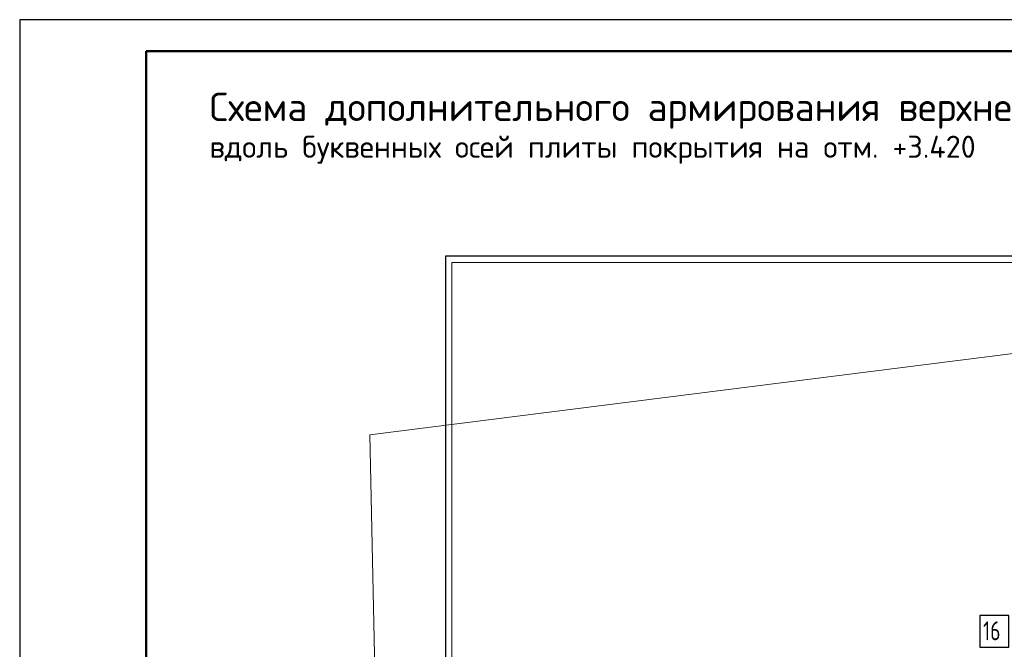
# Model space of a CAD drawing. Header units: millimetres. Extents: x 0 to 42000, y -76 to 29700.
# Tile 5 of 13: x 0 to 15564, y 19745 to 29700. Entities that reach past the tile are written whole.
import ezdxf

# ---------------------------------------------------------------- set-up
doc = ezdxf.new("R2010")
doc.units = ezdxf.units.MM
for name, color, linetype, lineweight in [('Standard', 7, 'Continuous', 25), ('ДОП Верх по Х', 7, 'Continuous', 18), ('Текст_ общее', 7, 'Continuous', 25)]:
    doc.layers.add(name, color=color, linetype=linetype, lineweight=lineweight)
doc.styles.add('ISOCPEUR', font='txt')

msp = doc.modelspace()

# ---------------------------------------------------------------- linework, layer by layer
at = {"layer": 'Standard', "color": 7, "linetype": 'Continuous', "lineweight": 25, "transparency": 33554687}
msp.add_line((2000, 29200), (2000, 1058), dxfattribs=at)
msp.add_lwpolyline([(0, 0), (42000, 0), (42000, 29700), (0, 29700), (0, 0)], close=True, dxfattribs=at)
at = {"layer": 'Standard', "color": 7, "linetype": 'Continuous', "lineweight": 50, "transparency": 33554687}
msp.add_lwpolyline([(2000, 29200), (41500, 29200), (41500, 500), (2000, 500), (2000, 29200)], close=True, dxfattribs=at)
at = {"layer": 'Standard', "color": 7, "linetype": 'Continuous', "lineweight": 13, "transparency": 33554687}
for points in [[(41500, 29200), (2000, 29200), (2000, 6000), (41500, 6000), (41500, 29200)], [(5829, 9232), (37172, 9232), (37172, 27138), (5536, 23138), (5829, 9232)], [(6829, 9232), (37172, 9232), (37172, 25860), (6829, 25860), (6829, 9232)]]:
    msp.add_lwpolyline(points, dxfattribs=at)
at = {"layer": 'Standard', "color": 254, "linetype": 'Continuous', "lineweight": 25, "true_color": 0xc4c4ff, "transparency": 33554687}
msp.add_lwpolyline([(6729, 9132), (37272, 9132), (37272, 25960), (6729, 25960), (6729, 9132)], dxfattribs=at)
at = {"layer": 'ДОП Верх по Х', "color": 7, "linetype": 'Continuous', "lineweight": 25, "transparency": 33554687}
msp.add_lwpolyline([(15178, 19778), (15638, 19778), (15638, 20278), (15178, 20278), (15178, 19778)], dxfattribs=at)

# ---------------------------------------------------------------- texts
at = {"layer": 'ДОП Верх по Х', "color": 7, "linetype": 'Continuous', "lineweight": 13, "transparency": 33554687, "insert": (15228, 19888), "char_height": 300, "width": 472.27, "attachment_point": 7, "style": 'ISOCPEUR'}
msp.add_mtext('\\W0.75;16', dxfattribs=at)
at = {"layer": 'Текст_ общее', "color": 7, "linetype": 'Continuous', "lineweight": 50, "transparency": 33554687, "attachment_point": 7, "style": 'ISOCPEUR'}
for s, insert, char_height, width in [('\\W0.99;Схема дополнительного армирования верхней зоны', (3000, 27975), 450, 14861.41), ('\\W0.99;вдоль буквенных осей плиты покрытия на отм. +3.420', (3000, 27421), 350, 12277.14)]:
    msp.add_mtext(s, dxfattribs=dict(at, insert=insert, char_height=char_height, width=width))

doc.saveas('drawing.dxf')
